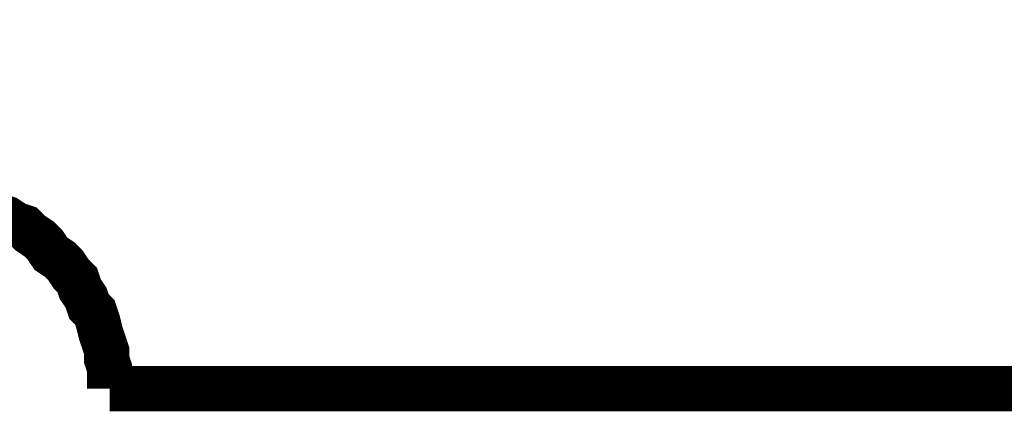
# Model space of a CAD drawing. Header units: inches. Extents: x 0 to 292, y 0 to 193.
# Tile 94 of 189: x 106.37 to 112.91, y 144.01 to 146.61. Entities that reach past the tile are written whole.
import ezdxf

# ---------------------------------------------------------------- set-up
doc = ezdxf.new("R2010")
doc.units = ezdxf.units.IN
doc.layers.add('Sheet', color=255, linetype='Continuous')

msp = doc.modelspace()

# ---------------------------------------------------------------- linework, layer by layer
at = {"layer": 'Sheet'}
for points in [[(109.4985, 144.1563, 0.2997, 0.2997, 0), (115.0904, 144.1563, 0.2997, 0.2997, 0), (121.1693, 144.1563, 0.2997, 0.2997, 0), (121.1693, 146.4562, 0.2997, 0.2997, 0)], [(106.9656, 144.1563, 0.2997, 0.2997, 0), (106.9656, 144.2148, 0.2997, 0.2997, 0), (106.9656, 144.2927, 0.2997, 0.2997, 0), (106.9462, 144.3512, 0.2997, 0.2997, 0), (106.9462, 144.4097, 0.2997, 0.2997, 0), (106.9267, 144.4681, 0.2997, 0.2997, 0), (106.9072, 144.5266, 0.2997, 0.2997, 0), (106.8877, 144.6046, 0.2997, 0.2997, 0), (106.8682, 144.6631, 0.2997, 0.2997, 0), (106.8293, 144.702, 0.2997, 0.2997, 0), (106.8098, 144.7605, 0.2997, 0.2997, 0), (106.7708, 144.819, 0.2997, 0.2997, 0), (106.7513, 144.8775, 0.2997, 0.2997, 0), (106.7124, 144.9164, 0.2997, 0.2997, 0), (106.6734, 144.9749, 0.2997, 0.2997, 0), (106.6344, 145.0139, 0.2997, 0.2997, 0), (106.576, 145.0529, 0.2997, 0.2997, 0), (106.537, 145.1113, 0.2997, 0.2997, 0), (106.498, 145.1503, 0.2997, 0.2997, 0), (106.4396, 145.1893, 0.2997, 0.2997, 0), (106.4006, 145.2283, 0.2997, 0.2997, 0), (106.3422, 145.2478, 0.2997, 0.2997, 0), (106.2837, 145.2868, 0.2997, 0.2997, 0), (106.2253, 145.3063, 0.2997, 0.2997, 0), (106.1863, 145.3452, 0.2997, 0.2997, 0)], [(106.9656, 144.1563, 0.2997, 0.2997, 0), (109.4985, 144.1563, 0.2997, 0.2997, 0)]]:
    msp.add_lwpolyline(points, format="xyseb", dxfattribs=at)

doc.saveas('drawing.dxf')
